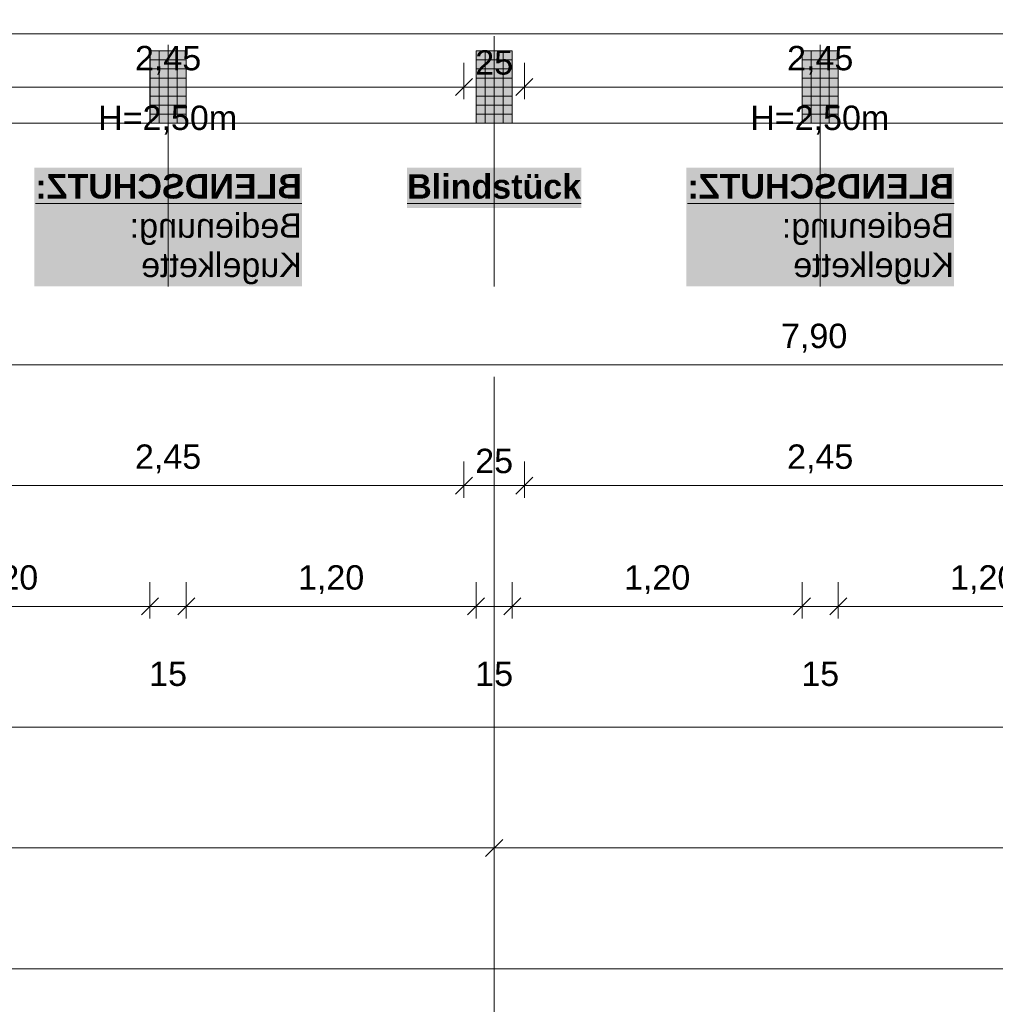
# Model space of a CAD drawing. Header units: metres. Extents: x -49 to 152, y -127 to 99.
# Tile 25 of 177: x -30.31 to -26.27, y -25.92 to -21.85. Entities that reach past the tile are written whole.
import ezdxf

# ---------------------------------------------------------------- set-up
doc = ezdxf.new("R2010")
doc.units = ezdxf.units.M
doc.header["$PDMODE"] = 1
doc.header["$PDSIZE"] = -2
doc.linetypes.add('Achsen 01', pattern=[5.291531, 3.175, -1.058062, 0.352704, -0.705764])
doc.linetypes.add('Raster 01', pattern=[2, 1, -1])
doc.layers.get('0').update_dxf_attribs({"lineweight": 25})
for name, color, linetype, lineweight, true_color in [('014_Fassadenarbeiten-000 Aufsicht Betonfertigteile', 7, 'Continuous', 9, 0xc0c0c0), ('AV1-Achsen', 1, 'Achsen 01', 18, 0xff0000), ('AV1-Raster', 7, 'Raster 01', 9, 0xa6a6a6)]:
    doc.layers.add(name, color=color, linetype=linetype, lineweight=lineweight, true_color=true_color)
for name, color, linetype, lineweight in [('014_Fassadenarbeiten-330 Betonfertigteile vertikal', 7, 'Continuous', 9), ('030_Sonnenschutzarbeiten-BLENDSCHUTZ', 7, 'Continuous', 5), ('030_Sonnenschutzarbeiten-BLENDSCHUTZ  Beschriftung', 7, 'Continuous', 5), ('_1.35m (3D)', 7, 'Continuous', 9), ('_GRU (2D)', 7, 'Continuous', 9), ('_OG 3 (2D)', 7, 'Continuous', 9), ('_OG 3 - DS (2D)', 7, 'Continuous', 9), ('Bemaßung-Bemaßung', 7, 'Continuous', 9)]:
    doc.layers.add(name, color=color, linetype=linetype, lineweight=lineweight)
doc.layers.get('0').freeze()
doc.styles.add('Arial', font='arial.ttf')
doc.styles.add('Arial (bold)', font='arialbd.ttf')
doc.dimstyles.new('COE 50', dxfattribs={"dimtxt": 100.872396, "dimasz": 0.001414, "dimexe": 0.001, "dimexo": 0.01, "dimgap": 0.001, "dimtad": 1, "dimdec": 3, "dimtxsty": 'Arial', "dimblk": 'VW_SLASH-3', "dimblk1": 'VW_SLASH-3', "dimblk2": 'VW_SLASH-3', "dimcen": 0, "dimadec": 3, "dimazin": 0, "dimtfac": 0.8, "dimtdec": 3, "dimtix": 1, "dimtmove": 0, "dimatfit": 0, "dimldrblk": 'VW_SLASH-2', "dimfxl": 0.002, "dimfxlon": 1, "dimfrac": 2, "dimtolj": 1, "dimarcsym": 0})
pattern_1 = [(-90, (0, 0), (0.0375, 0), [])]
pattern_2 = [(0, (0, 0), (2e-18, -0.0375), [])]

# ---------------------------------------------------------------- blocks, each defined once
blk = doc.blocks.new('Group-4')
at = {"layer": 'AV1-Raster'}
for p, q in [((-29.7, -22.95), (-29.7, 1.35)), ((-28.35, -22.95), (-28.35, 1.35)), ((-27, -22.95), (-27, 1.35))]:
    blk.add_line(p, q, dxfattribs=at)
blk = doc.blocks.new('1.35m (3D)')
at = {"layer": 'AV1-Raster', "color": 7}
blk.add_blockref('Group-4', (0, 0), dxfattribs=at)
blk = doc.blocks.new('Blendschutz Beschriftung')
at = {"layer": '030_Sonnenschutzarbeiten-BLENDSCHUTZ  Beschriftung', "color": 254, "linetype": 'Continuous', "transparency": 33554559}
blk.add_solid([(-0.554, -0.1644), (0.554, -0.1644), (-0.554, 0.3267), (0.554, 0.3267)], dxfattribs=at)
at = {"layer": '030_Sonnenschutzarbeiten-BLENDSCHUTZ  Beschriftung', "insert": (-0.554, 0.3002), "char_height": 0.100872, "attachment_point": 1, "line_spacing_factor": 0.967016, "style": 'Arial (bold)'}
blk.add_mtext('{\\LBLENDSCHUTZ:}{\\fArial|b0|i0|c0|p0;\\l\\PBedienung: \\PKugelkette }', dxfattribs=at)
blk = doc.blocks.new('VW_SLASH-3')
at = {"color": 0, "linetype": 'ByBlock', "lineweight": -2, "transparency": 16777216}
blk.add_line((0, 0), (-1, 0), dxfattribs=at)
at = {"color": 0, "linetype": 'Continuous', "lineweight": 15, "transparency": 16777216, "flags": 128}
blk.add_lwpolyline([(0.5, 0.5), (-0.5, -0.5)], dxfattribs=at)
blk = doc.blocks.new('*D72')
at = {"layer": '030_Sonnenschutzarbeiten-BLENDSCHUTZ', "color": 0, "lineweight": -2}
for p, q in [((-30.925, -22.025), (-30.925, -22.175)), ((-28.475, -22.025), (-28.475, -22.175)), ((-28.5457, -22.125), (-30.8543, -22.125))]:
    blk.add_line(p, q, dxfattribs=at)
at = {"layer": 'Defpoints', "color": 0}
for p in [(-30.925, -21.385), (-28.475, -21.385), (-30.925, -22.125)]:
    blk.add_point(p, dxfattribs=at)
at = {"layer": '030_Sonnenschutzarbeiten-BLENDSCHUTZ', "color": 0, "lineweight": -2, "xscale": 0.070693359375, "yscale": 0.070693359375, "zscale": 0.070693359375, "rotation": 180}
blk.add_blockref('VW_SLASH-3', (-30.925, -22.125), dxfattribs=at)
at = {"layer": '030_Sonnenschutzarbeiten-BLENDSCHUTZ', "color": 0, "lineweight": -2, "xscale": 0.070693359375, "yscale": 0.070693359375, "zscale": 0.070693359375}
blk.add_blockref('VW_SLASH-3', (-28.475, -22.125), dxfattribs=at)
at = {"layer": '030_Sonnenschutzarbeiten-BLENDSCHUTZ', "color": 0, "lineweight": 13, "insert": (-29.7, -22.0144), "char_height": 0.10087, "attachment_point": 5, "style": 'Arial'}
blk.add_mtext('\\A1;2,45', dxfattribs=at)
blk = doc.blocks.new('VW_SLASH-2')
at = {"color": 0, "linetype": 'ByBlock', "lineweight": -2, "transparency": 16777216}
blk.add_line((0, 0), (-1, 0), dxfattribs=at)
at = {"color": 0, "linetype": 'Continuous', "lineweight": 15, "transparency": 16777216, "flags": 128}
blk.add_lwpolyline([(0.5, 0.5), (-0.5, -0.5)], dxfattribs=at)
blk = doc.blocks.new('*D73')
at = {"layer": '030_Sonnenschutzarbeiten-BLENDSCHUTZ', "color": 0, "lineweight": -2}
for p, q in [((-28.225, -22.025), (-28.225, -22.175)), ((-25.775, -22.025), (-25.775, -22.175)), ((-25.8457, -22.125), (-28.1543, -22.125))]:
    blk.add_line(p, q, dxfattribs=at)
at = {"layer": 'Defpoints', "color": 0}
for p in [(-28.225, -21.385), (-25.775, -21.385), (-28.225, -22.125)]:
    blk.add_point(p, dxfattribs=at)
at = {"layer": '030_Sonnenschutzarbeiten-BLENDSCHUTZ', "color": 0, "lineweight": -2, "xscale": 0.070693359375, "yscale": 0.070693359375, "zscale": 0.070693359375, "rotation": 180}
blk.add_blockref('VW_SLASH-3', (-28.225, -22.125), dxfattribs=at)
at = {"layer": '030_Sonnenschutzarbeiten-BLENDSCHUTZ', "color": 0, "lineweight": -2, "xscale": 0.070693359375, "yscale": 0.070693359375, "zscale": 0.070693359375}
blk.add_blockref('VW_SLASH-3', (-25.775, -22.125), dxfattribs=at)
at = {"layer": '030_Sonnenschutzarbeiten-BLENDSCHUTZ', "color": 0, "lineweight": 13, "insert": (-27, -22.0144), "char_height": 0.10087, "attachment_point": 5, "style": 'Arial'}
blk.add_mtext('\\A1;2,45', dxfattribs=at)
blk = doc.blocks.new('*D85')
at = {"layer": '030_Sonnenschutzarbeiten-BLENDSCHUTZ', "color": 0, "lineweight": -2}
for p, q in [((-28.475, -22.025), (-28.475, -22.175)), ((-28.225, -22.025), (-28.225, -22.175)), ((-28.2957, -22.125), (-28.4043, -22.125))]:
    blk.add_line(p, q, dxfattribs=at)
at = {"layer": 'Defpoints', "color": 0}
for p in [(-28.475, -21.385), (-28.225, -21.385), (-28.475, -22.125)]:
    blk.add_point(p, dxfattribs=at)
at = {"layer": '030_Sonnenschutzarbeiten-BLENDSCHUTZ', "color": 0, "lineweight": -2, "xscale": 0.070693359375, "yscale": 0.070693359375, "zscale": 0.070693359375, "rotation": 180}
blk.add_blockref('VW_SLASH-3', (-28.475, -22.125), dxfattribs=at)
at = {"layer": '030_Sonnenschutzarbeiten-BLENDSCHUTZ', "color": 0, "lineweight": -2, "xscale": 0.070693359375, "yscale": 0.070693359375, "zscale": 0.070693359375}
blk.add_blockref('VW_SLASH-3', (-28.225, -22.125), dxfattribs=at)
at = {"layer": '030_Sonnenschutzarbeiten-BLENDSCHUTZ', "color": 0, "lineweight": 13, "insert": (-28.35, -22.0235), "char_height": 0.10087, "attachment_point": 5, "style": 'Arial'}
blk.add_mtext('\\A1;25', dxfattribs=at)
blk = doc.blocks.new('*D445')
at = {"layer": 'Bemaßung-Bemaßung', "color": 0, "lineweight": -2}
for p, q in [((-39.15, -25.675), (-39.15, -25.825)), ((0, -25.675), (0, -25.825)), ((-0.0707, -25.775), (-39.0793, -25.775))]:
    blk.add_line(p, q, dxfattribs=at)
at = {"layer": 'Defpoints', "color": 0}
for p in [(-39.15, -21.6), (0, -21.6), (-39.15, -25.775)]:
    blk.add_point(p, dxfattribs=at)
at = {"layer": 'Bemaßung-Bemaßung', "color": 0, "lineweight": -2, "xscale": 0.070693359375, "yscale": 0.070693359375, "zscale": 0.070693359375, "rotation": 180}
blk.add_blockref('VW_SLASH-3', (-39.15, -25.775), dxfattribs=at)
at = {"layer": 'Bemaßung-Bemaßung', "color": 0, "lineweight": -2, "xscale": 0.070693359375, "yscale": 0.070693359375, "zscale": 0.070693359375}
blk.add_blockref('VW_SLASH-3', (0, -25.775), dxfattribs=at)
at = {"layer": 'Bemaßung-Bemaßung', "color": 0, "insert": (-19.575, -25.6341), "char_height": 0.15131, "attachment_point": 5, "style": 'Arial'}
blk.add_mtext('\\A1;39,15', dxfattribs=at)
blk = doc.blocks.new('*D447')
at = {"layer": 'Bemaßung-Bemaßung', "color": 0, "lineweight": -2}
for p, q in [((-33.75, -25.175), (-33.75, -25.325)), ((-28.35, -25.175), (-28.35, -25.325)), ((-28.4207, -25.275), (-33.6793, -25.275))]:
    blk.add_line(p, q, dxfattribs=at)
at = {"layer": 'Defpoints', "color": 0}
for p in [(-33.75, -21.6), (-28.35, -21.6), (-33.75, -25.275)]:
    blk.add_point(p, dxfattribs=at)
at = {"layer": 'Bemaßung-Bemaßung', "color": 0, "lineweight": -2, "xscale": 0.070693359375, "yscale": 0.070693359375, "zscale": 0.070693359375, "rotation": 180}
blk.add_blockref('VW_SLASH-3', (-33.75, -25.275), dxfattribs=at)
at = {"layer": 'Bemaßung-Bemaßung', "color": 0, "lineweight": -2, "xscale": 0.070693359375, "yscale": 0.070693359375, "zscale": 0.070693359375}
blk.add_blockref('VW_SLASH-3', (-28.35, -25.275), dxfattribs=at)
at = {"layer": 'Bemaßung-Bemaßung', "color": 0, "insert": (-31.05, -25.1644), "char_height": 0.10087, "attachment_point": 5, "style": 'Arial'}
blk.add_mtext('\\A1;5,40', dxfattribs=at)
blk = doc.blocks.new('*D448')
at = {"layer": 'Bemaßung-Bemaßung', "color": 0, "lineweight": -2}
for p, q in [((-28.35, -25.175), (-28.35, -25.325)), ((-22.95, -25.175), (-22.95, -25.325)), ((-23.0207, -25.275), (-28.2793, -25.275))]:
    blk.add_line(p, q, dxfattribs=at)
at = {"layer": 'Defpoints', "color": 0}
for p in [(-28.35, -21.6), (-22.95, -21.6), (-28.35, -25.275)]:
    blk.add_point(p, dxfattribs=at)
at = {"layer": 'Bemaßung-Bemaßung', "color": 0, "lineweight": -2, "xscale": 0.070693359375, "yscale": 0.070693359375, "zscale": 0.070693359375, "rotation": 180}
blk.add_blockref('VW_SLASH-3', (-28.35, -25.275), dxfattribs=at)
at = {"layer": 'Bemaßung-Bemaßung', "color": 0, "lineweight": -2, "xscale": 0.070693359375, "yscale": 0.070693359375, "zscale": 0.070693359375}
blk.add_blockref('VW_SLASH-3', (-22.95, -25.275), dxfattribs=at)
at = {"layer": 'Bemaßung-Bemaßung', "color": 0, "insert": (-25.65, -25.1644), "char_height": 0.10087, "attachment_point": 5, "style": 'Arial'}
blk.add_mtext('\\A1;5,40', dxfattribs=at)
blk = doc.blocks.new('*D453')
at = {"layer": 'Bemaßung-Bemaßung', "color": 0, "lineweight": -2}
for p, q in [((-39.825, -24.675), (-39.825, -24.825)), ((0.675, -24.675), (0.675, -24.825)), ((0.6043, -24.775), (-39.7543, -24.775))]:
    blk.add_line(p, q, dxfattribs=at)
at = {"layer": 'Defpoints', "color": 0}
for p in [(-39.825, -22.275), (0.675, -22.275), (-39.825, -24.775)]:
    blk.add_point(p, dxfattribs=at)
at = {"layer": 'Bemaßung-Bemaßung', "color": 0, "lineweight": -2, "xscale": 0.070693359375, "yscale": 0.070693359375, "zscale": 0.070693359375, "rotation": 180}
blk.add_blockref('VW_SLASH-3', (-39.825, -24.775), dxfattribs=at)
at = {"layer": 'Bemaßung-Bemaßung', "color": 0, "lineweight": -2, "xscale": 0.070693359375, "yscale": 0.070693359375, "zscale": 0.070693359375}
blk.add_blockref('VW_SLASH-3', (0.675, -24.775), dxfattribs=at)
at = {"layer": 'Bemaßung-Bemaßung', "color": 0, "insert": (-19.575, -24.6644), "char_height": 0.10087, "attachment_point": 5, "style": 'Arial'}
blk.add_mtext('\\A1;40,50', dxfattribs=at)
blk = doc.blocks.new('*D495')
at = {"layer": 'Bemaßung-Bemaßung', "color": 0, "linetype": 'Continuous', "lineweight": -2}
for p, q in [((-26.925, -24.175), (-26.925, -24.325)), ((-25.725, -24.175), (-25.725, -24.325)), ((-26.8543, -24.275), (-25.7957, -24.275))]:
    blk.add_line(p, q, dxfattribs=at)
at = {"layer": 'Defpoints', "color": 0}
for p in [(-26.925, -22.275), (-25.725, -22.275), (-25.725, -24.275)]:
    blk.add_point(p, dxfattribs=at)
at = {"layer": 'Bemaßung-Bemaßung', "color": 0, "lineweight": -2, "xscale": 0.070693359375, "yscale": 0.070693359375, "zscale": 0.070693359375, "rotation": 180}
blk.add_blockref('VW_SLASH-3', (-26.925, -24.275), dxfattribs=at)
at = {"layer": 'Bemaßung-Bemaßung', "color": 0, "lineweight": -2, "xscale": 0.070693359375, "yscale": 0.070693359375, "zscale": 0.070693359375}
blk.add_blockref('VW_SLASH-3', (-25.725, -24.275), dxfattribs=at)
at = {"layer": 'Bemaßung-Bemaßung', "color": 0, "insert": (-26.325, -24.1644), "char_height": 0.10087, "attachment_point": 5, "style": 'Arial'}
blk.add_mtext('\\A1;1,20', dxfattribs=at)
blk = doc.blocks.new('*D496')
at = {"layer": 'Bemaßung-Bemaßung', "color": 0, "linetype": 'Continuous', "lineweight": -2}
for p, q in [((-27.075, -24.175), (-27.075, -24.325)), ((-26.925, -24.175), (-26.925, -24.325)), ((-27.1457, -24.275), (-27.2164, -24.275)), ((-27.075, -24.275), (-26.925, -24.275)), ((-26.8543, -24.275), (-26.7836, -24.275))]:
    blk.add_line(p, q, dxfattribs=at)
at = {"layer": 'Defpoints', "color": 0}
for p in [(-27.075, -22.275), (-26.925, -22.275), (-26.925, -24.275)]:
    blk.add_point(p, dxfattribs=at)
at = {"layer": 'Bemaßung-Bemaßung', "color": 0, "lineweight": -2, "xscale": 0.070693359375, "yscale": 0.070693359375, "zscale": 0.070693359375}
blk.add_blockref('VW_SLASH-3', (-27.075, -24.275), dxfattribs=at)
at = {"layer": 'Bemaßung-Bemaßung', "color": 0, "lineweight": -2, "xscale": 0.070693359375, "yscale": 0.070693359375, "zscale": 0.070693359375, "rotation": 180}
blk.add_blockref('VW_SLASH-3', (-26.925, -24.275), dxfattribs=at)
at = {"layer": 'Bemaßung-Bemaßung', "color": 0, "insert": (-27, -24.5545), "char_height": 0.10087, "attachment_point": 5, "style": 'Arial'}
blk.add_mtext('\\A1;15', dxfattribs=at)
blk = doc.blocks.new('*D497')
at = {"layer": 'Bemaßung-Bemaßung', "color": 0, "linetype": 'Continuous', "lineweight": -2}
for p, q in [((-28.275, -24.175), (-28.275, -24.325)), ((-27.075, -24.175), (-27.075, -24.325)), ((-28.2043, -24.275), (-27.1457, -24.275))]:
    blk.add_line(p, q, dxfattribs=at)
at = {"layer": 'Defpoints', "color": 0}
for p in [(-28.275, -22.275), (-27.075, -22.275), (-27.075, -24.275)]:
    blk.add_point(p, dxfattribs=at)
at = {"layer": 'Bemaßung-Bemaßung', "color": 0, "lineweight": -2, "xscale": 0.070693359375, "yscale": 0.070693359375, "zscale": 0.070693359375, "rotation": 180}
blk.add_blockref('VW_SLASH-3', (-28.275, -24.275), dxfattribs=at)
at = {"layer": 'Bemaßung-Bemaßung', "color": 0, "lineweight": -2, "xscale": 0.070693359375, "yscale": 0.070693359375, "zscale": 0.070693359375}
blk.add_blockref('VW_SLASH-3', (-27.075, -24.275), dxfattribs=at)
at = {"layer": 'Bemaßung-Bemaßung', "color": 0, "insert": (-27.675, -24.1644), "char_height": 0.10087, "attachment_point": 5, "style": 'Arial'}
blk.add_mtext('\\A1;1,20', dxfattribs=at)
blk = doc.blocks.new('*D498')
at = {"layer": 'Bemaßung-Bemaßung', "color": 0, "linetype": 'Continuous', "lineweight": -2}
for p, q in [((-28.425, -24.175), (-28.425, -24.325)), ((-28.275, -24.175), (-28.275, -24.325)), ((-28.4957, -24.275), (-28.5664, -24.275)), ((-28.425, -24.275), (-28.275, -24.275)), ((-28.2043, -24.275), (-28.1336, -24.275))]:
    blk.add_line(p, q, dxfattribs=at)
at = {"layer": 'Defpoints', "color": 0}
for p in [(-28.425, -22.275), (-28.275, -22.275), (-28.275, -24.275)]:
    blk.add_point(p, dxfattribs=at)
at = {"layer": 'Bemaßung-Bemaßung', "color": 0, "lineweight": -2, "xscale": 0.070693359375, "yscale": 0.070693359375, "zscale": 0.070693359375}
blk.add_blockref('VW_SLASH-3', (-28.425, -24.275), dxfattribs=at)
at = {"layer": 'Bemaßung-Bemaßung', "color": 0, "lineweight": -2, "xscale": 0.070693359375, "yscale": 0.070693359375, "zscale": 0.070693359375, "rotation": 180}
blk.add_blockref('VW_SLASH-3', (-28.275, -24.275), dxfattribs=at)
at = {"layer": 'Bemaßung-Bemaßung', "color": 0, "insert": (-28.35, -24.5545), "char_height": 0.10087, "attachment_point": 5, "style": 'Arial'}
blk.add_mtext('\\A1;15', dxfattribs=at)
blk = doc.blocks.new('*D499')
at = {"layer": 'Bemaßung-Bemaßung', "color": 0, "linetype": 'Continuous', "lineweight": -2}
for p, q in [((-29.625, -24.175), (-29.625, -24.325)), ((-28.425, -24.175), (-28.425, -24.325)), ((-29.5543, -24.275), (-28.4957, -24.275))]:
    blk.add_line(p, q, dxfattribs=at)
at = {"layer": 'Defpoints', "color": 0}
for p in [(-29.625, -22.275), (-28.425, -22.275), (-28.425, -24.275)]:
    blk.add_point(p, dxfattribs=at)
at = {"layer": 'Bemaßung-Bemaßung', "color": 0, "lineweight": -2, "xscale": 0.070693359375, "yscale": 0.070693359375, "zscale": 0.070693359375, "rotation": 180}
blk.add_blockref('VW_SLASH-3', (-29.625, -24.275), dxfattribs=at)
at = {"layer": 'Bemaßung-Bemaßung', "color": 0, "lineweight": -2, "xscale": 0.070693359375, "yscale": 0.070693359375, "zscale": 0.070693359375}
blk.add_blockref('VW_SLASH-3', (-28.425, -24.275), dxfattribs=at)
at = {"layer": 'Bemaßung-Bemaßung', "color": 0, "insert": (-29.025, -24.1644), "char_height": 0.10087, "attachment_point": 5, "style": 'Arial'}
blk.add_mtext('\\A1;1,20', dxfattribs=at)
blk = doc.blocks.new('*D500')
at = {"layer": 'Bemaßung-Bemaßung', "color": 0, "linetype": 'Continuous', "lineweight": -2}
for p, q in [((-29.775, -24.175), (-29.775, -24.325)), ((-29.625, -24.175), (-29.625, -24.325)), ((-29.8457, -24.275), (-29.9164, -24.275)), ((-29.775, -24.275), (-29.625, -24.275)), ((-29.5543, -24.275), (-29.4836, -24.275))]:
    blk.add_line(p, q, dxfattribs=at)
at = {"layer": 'Defpoints', "color": 0}
for p in [(-29.775, -22.275), (-29.625, -22.275), (-29.625, -24.275)]:
    blk.add_point(p, dxfattribs=at)
at = {"layer": 'Bemaßung-Bemaßung', "color": 0, "lineweight": -2, "xscale": 0.070693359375, "yscale": 0.070693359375, "zscale": 0.070693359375}
blk.add_blockref('VW_SLASH-3', (-29.775, -24.275), dxfattribs=at)
at = {"layer": 'Bemaßung-Bemaßung', "color": 0, "lineweight": -2, "xscale": 0.070693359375, "yscale": 0.070693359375, "zscale": 0.070693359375, "rotation": 180}
blk.add_blockref('VW_SLASH-3', (-29.625, -24.275), dxfattribs=at)
at = {"layer": 'Bemaßung-Bemaßung', "color": 0, "insert": (-29.7, -24.5545), "char_height": 0.10087, "attachment_point": 5, "style": 'Arial'}
blk.add_mtext('\\A1;15', dxfattribs=at)
blk = doc.blocks.new('*D501')
at = {"layer": 'Bemaßung-Bemaßung', "color": 0, "linetype": 'Continuous', "lineweight": -2}
for p, q in [((-30.975, -24.175), (-30.975, -24.325)), ((-29.775, -24.175), (-29.775, -24.325)), ((-30.9043, -24.275), (-29.8457, -24.275))]:
    blk.add_line(p, q, dxfattribs=at)
at = {"layer": 'Defpoints', "color": 0}
for p in [(-30.975, -22.275), (-29.775, -22.275), (-29.775, -24.275)]:
    blk.add_point(p, dxfattribs=at)
at = {"layer": 'Bemaßung-Bemaßung', "color": 0, "lineweight": -2, "xscale": 0.070693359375, "yscale": 0.070693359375, "zscale": 0.070693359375, "rotation": 180}
blk.add_blockref('VW_SLASH-3', (-30.975, -24.275), dxfattribs=at)
at = {"layer": 'Bemaßung-Bemaßung', "color": 0, "lineweight": -2, "xscale": 0.070693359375, "yscale": 0.070693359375, "zscale": 0.070693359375}
blk.add_blockref('VW_SLASH-3', (-29.775, -24.275), dxfattribs=at)
at = {"layer": 'Bemaßung-Bemaßung', "color": 0, "insert": (-30.375, -24.1644), "char_height": 0.10087, "attachment_point": 5, "style": 'Arial'}
blk.add_mtext('\\A1;1,20', dxfattribs=at)
blk = doc.blocks.new('*D524')
at = {"layer": 'Bemaßung-Bemaßung', "color": 0, "lineweight": -2}
for p, q in [((-30.925, -23.675), (-30.925, -23.825)), ((-28.475, -23.675), (-28.475, -23.825)), ((-28.5457, -23.775), (-30.8543, -23.775))]:
    blk.add_line(p, q, dxfattribs=at)
at = {"layer": 'Defpoints', "color": 0}
for p in [(-30.925, -21.475), (-28.475, -21.475), (-30.925, -23.775)]:
    blk.add_point(p, dxfattribs=at)
at = {"layer": 'Bemaßung-Bemaßung', "color": 0, "lineweight": -2, "xscale": 0.070693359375, "yscale": 0.070693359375, "zscale": 0.070693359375, "rotation": 180}
blk.add_blockref('VW_SLASH-3', (-30.925, -23.775), dxfattribs=at)
at = {"layer": 'Bemaßung-Bemaßung', "color": 0, "lineweight": -2, "xscale": 0.070693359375, "yscale": 0.070693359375, "zscale": 0.070693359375}
blk.add_blockref('VW_SLASH-3', (-28.475, -23.775), dxfattribs=at)
at = {"layer": 'Bemaßung-Bemaßung', "color": 0, "insert": (-29.7, -23.6644), "char_height": 0.10087, "attachment_point": 5, "style": 'Arial'}
blk.add_mtext('\\A1;2,45', dxfattribs=at)
blk = doc.blocks.new('*D525')
at = {"layer": 'Bemaßung-Bemaßung', "color": 0, "lineweight": -2}
for p, q in [((-28.475, -23.675), (-28.475, -23.825)), ((-28.225, -23.675), (-28.225, -23.825)), ((-28.2957, -23.775), (-28.4043, -23.775))]:
    blk.add_line(p, q, dxfattribs=at)
at = {"layer": 'Defpoints', "color": 0}
for p in [(-28.475, -21.475), (-28.225, -21.475), (-28.475, -23.775)]:
    blk.add_point(p, dxfattribs=at)
at = {"layer": 'Bemaßung-Bemaßung', "color": 0, "lineweight": -2, "xscale": 0.070693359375, "yscale": 0.070693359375, "zscale": 0.070693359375, "rotation": 180}
blk.add_blockref('VW_SLASH-3', (-28.475, -23.775), dxfattribs=at)
at = {"layer": 'Bemaßung-Bemaßung', "color": 0, "lineweight": -2, "xscale": 0.070693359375, "yscale": 0.070693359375, "zscale": 0.070693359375}
blk.add_blockref('VW_SLASH-3', (-28.225, -23.775), dxfattribs=at)
at = {"layer": 'Bemaßung-Bemaßung', "color": 0, "insert": (-28.35, -23.6735), "char_height": 0.10087, "attachment_point": 5, "style": 'Arial'}
blk.add_mtext('\\A1;25', dxfattribs=at)
blk = doc.blocks.new('*D526')
at = {"layer": 'Bemaßung-Bemaßung', "color": 0, "lineweight": -2}
for p, q in [((-28.225, -23.675), (-28.225, -23.825)), ((-25.775, -23.675), (-25.775, -23.825)), ((-25.8457, -23.775), (-28.1543, -23.775))]:
    blk.add_line(p, q, dxfattribs=at)
at = {"layer": 'Defpoints', "color": 0}
for p in [(-28.225, -21.475), (-25.775, -21.475), (-28.225, -23.775)]:
    blk.add_point(p, dxfattribs=at)
at = {"layer": 'Bemaßung-Bemaßung', "color": 0, "lineweight": -2, "xscale": 0.070693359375, "yscale": 0.070693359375, "zscale": 0.070693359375, "rotation": 180}
blk.add_blockref('VW_SLASH-3', (-28.225, -23.775), dxfattribs=at)
at = {"layer": 'Bemaßung-Bemaßung', "color": 0, "lineweight": -2, "xscale": 0.070693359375, "yscale": 0.070693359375, "zscale": 0.070693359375}
blk.add_blockref('VW_SLASH-3', (-25.775, -23.775), dxfattribs=at)
at = {"layer": 'Bemaßung-Bemaßung', "color": 0, "insert": (-27, -23.6644), "char_height": 0.10087, "attachment_point": 5, "style": 'Arial'}
blk.add_mtext('\\A1;2,45', dxfattribs=at)
blk = doc.blocks.new('*D735')
at = {"layer": 'Bemaßung-Bemaßung', "color": 0, "linetype": 'Continuous', "lineweight": -2}
for p, q in [((-30.975, -23.175), (-30.975, -23.325)), ((-23.075, -23.175), (-23.075, -23.325)), ((-23.1457, -23.275), (-30.9043, -23.275))]:
    blk.add_line(p, q, dxfattribs=at)
at = {"layer": 'Defpoints', "color": 0}
for p in [(-30.975, -21.475), (-23.075, -21.475), (-30.975, -23.275)]:
    blk.add_point(p, dxfattribs=at)
at = {"layer": 'Bemaßung-Bemaßung', "color": 0, "lineweight": -2, "xscale": 0.070693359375, "yscale": 0.070693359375, "zscale": 0.070693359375, "rotation": 180}
blk.add_blockref('VW_SLASH-3', (-30.975, -23.275), dxfattribs=at)
at = {"layer": 'Bemaßung-Bemaßung', "color": 0, "lineweight": -2, "xscale": 0.070693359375, "yscale": 0.070693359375, "zscale": 0.070693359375}
blk.add_blockref('VW_SLASH-3', (-23.075, -23.275), dxfattribs=at)
at = {"layer": 'Bemaßung-Bemaßung', "color": 0, "insert": (-27.025, -23.1644), "char_height": 0.10087, "attachment_point": 5, "style": 'Arial'}
blk.add_mtext('\\A1;7,90', dxfattribs=at)
blk = doc.blocks.new('Group-876')
at = {"layer": 'AV1-Achsen'}
blk.add_line((-28.35, -26.5), (-28.35, 4.9), dxfattribs=at)
blk = doc.blocks.new('GRU (2D)')
at = {"layer": 'AV1-Achsen', "color": 7}
blk.add_blockref('Group-876', (0, 0), dxfattribs=at)
blk = doc.blocks.new('OG 3 - DS (2D)')
at = {"layer": '030_Sonnenschutzarbeiten-BLENDSCHUTZ', "color": 30, "transparency": 33554610}
blk.add_solid([(-28.7111, -22.6254), (-27.9889, -22.6254), (-28.7111, -22.4589), (-27.9889, -22.4589)], dxfattribs=at)
blk.add_solid([(-28.7111, -22.6254), (-27.9889, -22.6254), (-28.7111, -22.4589), (-27.9889, -22.4589)], dxfattribs=at)
at = {"layer": '030_Sonnenschutzarbeiten-BLENDSCHUTZ  Beschriftung', "color": 7, "xscale": -1}
for p in [(-29.7, -22.7856), (-27, -22.7856)]:
    blk.add_blockref('Blendschutz Beschriftung', p, dxfattribs=at)
at = {"layer": '030_Sonnenschutzarbeiten-BLENDSCHUTZ', "color": 7, "char_height": 0.10087, "attachment_point": 1, "line_spacing_factor": 0.969122, "style": 'Arial'}
for insert in [(-29.9897, -22.2018), (-27.2897, -22.2018)]:
    blk.add_mtext('H=2,50m', dxfattribs=dict(at, insert=insert))
at = {"layer": '030_Sonnenschutzarbeiten-BLENDSCHUTZ', "color": 7, "insert": (-28.35, -22.4858), "char_height": 0.100872, "width": 0.722129, "attachment_point": 2, "line_spacing_factor": 0.969122, "style": 'Arial (bold)'}
blk.add_mtext('{\\LB}{\\Llindstück }', dxfattribs=at)
at = {"layer": '030_Sonnenschutzarbeiten-BLENDSCHUTZ', "color": 7, "lineweight": 13}
for base, p1, p2, picture, middle in [((-30.925, -22.125), (-28.475, -21.385), (-30.925, -21.385), '*D72', (-29.7, -22.0144)), ((-28.225, -22.125), (-25.775, -21.385), (-28.225, -21.385), '*D73', (-27, -22.0144))]:
    dim = blk.add_linear_dim(base=base, p1=p1, p2=p2, text='2,45', dimstyle='COE 50', override={"dimtxt": 0.100872, "dimasz": 0.070693, "dimexe": 0.05, "dimgap": 0.05, "dimpost": '<>', "dimtxsty": 'Arial', "dimtmove": 2, "dimfxl": 0.1}, dxfattribs=at)
    dim.commit()
    dim.dimension.update_dxf_attribs({"geometry": picture, "text_midpoint": middle})
at = {"layer": '030_Sonnenschutzarbeiten-BLENDSCHUTZ', "color": 251, "lineweight": 13}
dim = blk.add_linear_dim(base=(-28.475, -22.125), p1=(-28.225, -21.385), p2=(-28.475, -21.385), text='25', dimstyle='COE 50', override={"dimtxt": 0.100872, "dimasz": 0.070693, "dimexe": 0.05, "dimgap": 0.05, "dimpost": '<>', "dimtxsty": 'Arial', "dimtmove": 2, "dimfxl": 0.1}, dxfattribs=at)
dim.commit()
dim.dimension.update_dxf_attribs({"geometry": '*D85', "text_midpoint": (-28.35, -22.0235)})
blk = doc.blocks.new('OG 3 (2D)')
at = {"layer": '014_Fassadenarbeiten-330 Betonfertigteile vertikal', "linetype": 'Continuous', "lineweight": 0}
for points in [[(-29.625, -21.975), (-29.775, -21.975), (-29.775, -22.275), (-29.625, -22.275)], [(-28.275, -21.975), (-28.425, -21.975), (-28.425, -22.275), (-28.275, -22.275)], [(-26.925, -21.975), (-27.075, -21.975), (-27.075, -22.275), (-26.925, -22.275)]]:
    blk.add_hatch(color=9, dxfattribs=at).paths.add_polyline_path(points)
at = {"layer": '014_Fassadenarbeiten-330 Betonfertigteile vertikal', "linetype": 'Continuous', "lineweight": 9}
h = blk.add_hatch(dxfattribs=at)
h.set_pattern_fill('Stahlbetonfertigteil-1', color=8, style=0, pattern_type=2)
h.set_pattern_definition(pattern_1)
h.paths.add_polyline_path([(-29.625, -21.975), (-29.775, -21.975), (-29.775, -22.275), (-29.625, -22.275)])
at = {"layer": '014_Fassadenarbeiten-330 Betonfertigteile vertikal', "linetype": 'Continuous', "lineweight": 13}
h = blk.add_hatch(dxfattribs=at)
h.set_pattern_fill('Stahlbetonfertigteil', color=8, style=0, pattern_type=2)
h.set_pattern_definition(pattern_2)
h.paths.add_polyline_path([(-29.625, -21.975), (-29.775, -21.975), (-29.775, -22.275), (-29.625, -22.275)])
at = {"layer": '014_Fassadenarbeiten-330 Betonfertigteile vertikal', "linetype": 'Continuous', "lineweight": 9}
h = blk.add_hatch(dxfattribs=at)
h.set_pattern_fill('Stahlbetonfertigteil-1', color=8, style=0, pattern_type=2)
h.set_pattern_definition(pattern_1)
h.paths.add_polyline_path([(-28.275, -21.975), (-28.425, -21.975), (-28.425, -22.275), (-28.275, -22.275)])
at = {"layer": '014_Fassadenarbeiten-330 Betonfertigteile vertikal', "linetype": 'Continuous', "lineweight": 13}
h = blk.add_hatch(dxfattribs=at)
h.set_pattern_fill('Stahlbetonfertigteil', color=8, style=0, pattern_type=2)
h.set_pattern_definition(pattern_2)
h.paths.add_polyline_path([(-28.275, -21.975), (-28.425, -21.975), (-28.425, -22.275), (-28.275, -22.275)])
at = {"layer": '014_Fassadenarbeiten-330 Betonfertigteile vertikal', "linetype": 'Continuous', "lineweight": 9}
h = blk.add_hatch(dxfattribs=at)
h.set_pattern_fill('Stahlbetonfertigteil-1', color=8, style=0, pattern_type=2)
h.set_pattern_definition(pattern_1)
h.paths.add_polyline_path([(-26.925, -21.975), (-27.075, -21.975), (-27.075, -22.275), (-26.925, -22.275)])
at = {"layer": '014_Fassadenarbeiten-330 Betonfertigteile vertikal', "linetype": 'Continuous', "lineweight": 13}
h = blk.add_hatch(dxfattribs=at)
h.set_pattern_fill('Stahlbetonfertigteil', color=8, style=0, pattern_type=2)
h.set_pattern_definition(pattern_2)
h.paths.add_polyline_path([(-26.925, -21.975), (-27.075, -21.975), (-27.075, -22.275), (-26.925, -22.275)])
at = {"layer": '014_Fassadenarbeiten-000 Aufsicht Betonfertigteile', "flags": 128}
blk.add_lwpolyline([(-39.455, -21.905), (0.305, -21.905), (0.675, -22.275), (-39.825, -22.275)], close=True, dxfattribs=at)
at = {"layer": '014_Fassadenarbeiten-330 Betonfertigteile vertikal', "flags": 128}
for points in [[(-29.625, -21.975), (-29.775, -21.975), (-29.775, -22.275), (-29.625, -22.275)], [(-28.275, -21.975), (-28.425, -21.975), (-28.425, -22.275), (-28.275, -22.275)], [(-26.925, -21.975), (-27.075, -21.975), (-27.075, -22.275), (-26.925, -22.275)]]:
    blk.add_lwpolyline(points, close=True, dxfattribs=at)
at = {"layer": 'Bemaßung-Bemaßung', "linetype": 'Continuous'}
for base, p1, p2, text, override, picture, middle in [((-30.975, -23.275), (-23.075, -21.475), (-30.975, -21.475), '7,90', {"dimtxt": 0.100872, "dimasz": 0.070693, "dimexe": 0.05, "dimgap": 0.05, "dimpost": '<>', "dimtxsty": 'Arial', "dimtmove": 2, "dimfxl": 0.1}, '*D735', (-27.025, -23.1644)), ((-29.775, -24.275), (-30.975, -22.275), (-29.775, -22.275), '1,20', {"dimtxt": 0.100872, "dimasz": 0.070693, "dimexe": 0.05, "dimgap": 0.05, "dimpost": '<>', "dimtxsty": 'Arial', "dimtmove": 2, "dimfxl": 0.1}, '*D501', (-30.375, -24.1644)), ((-29.625, -24.275), (-29.775, -22.275), (-29.625, -22.275), '15', {"dimtxt": 0.100872, "dimasz": 0.070693, "dimexe": 0.05, "dimgap": 0.05, "dimpost": '<>', "dimtxsty": 'Arial', "dimtix": 0, "dimtmove": 2, "dimfxl": 0.1}, '*D500', (-29.7, -24.5545)), ((-28.425, -24.275), (-29.625, -22.275), (-28.425, -22.275), '1,20', {"dimtxt": 0.100872, "dimasz": 0.070693, "dimexe": 0.05, "dimgap": 0.05, "dimpost": '<>', "dimtxsty": 'Arial', "dimtmove": 2, "dimfxl": 0.1}, '*D499', (-29.025, -24.1644)), ((-28.275, -24.275), (-28.425, -22.275), (-28.275, -22.275), '15', {"dimtxt": 0.100872, "dimasz": 0.070693, "dimexe": 0.05, "dimgap": 0.05, "dimpost": '<>', "dimtxsty": 'Arial', "dimtix": 0, "dimtmove": 2, "dimfxl": 0.1}, '*D498', (-28.35, -24.5545)), ((-27.075, -24.275), (-28.275, -22.275), (-27.075, -22.275), '1,20', {"dimtxt": 0.100872, "dimasz": 0.070693, "dimexe": 0.05, "dimgap": 0.05, "dimpost": '<>', "dimtxsty": 'Arial', "dimtmove": 2, "dimfxl": 0.1}, '*D497', (-27.675, -24.1644)), ((-26.925, -24.275), (-27.075, -22.275), (-26.925, -22.275), '15', {"dimtxt": 0.100872, "dimasz": 0.070693, "dimexe": 0.05, "dimgap": 0.05, "dimpost": '<>', "dimtxsty": 'Arial', "dimtix": 0, "dimtmove": 2, "dimfxl": 0.1}, '*D496', (-27, -24.5545)), ((-25.725, -24.275), (-26.925, -22.275), (-25.725, -22.275), '1,20', {"dimtxt": 0.100872, "dimasz": 0.070693, "dimexe": 0.05, "dimgap": 0.05, "dimpost": '<>', "dimtxsty": 'Arial', "dimtmove": 2, "dimfxl": 0.1}, '*D495', (-26.325, -24.1644))]:
    dim = blk.add_linear_dim(base=base, p1=p1, p2=p2, text=text, dimstyle='COE 50', override=override, dxfattribs=at)
    dim.commit()
    dim.dimension.update_dxf_attribs({"geometry": picture, "text_midpoint": middle})
at = {"layer": 'Bemaßung-Bemaßung'}
for base, p1, p2, text, picture, middle in [((-30.925, -23.775), (-28.475, -21.475), (-30.925, -21.475), '2,45', '*D524', (-29.7, -23.6644)), ((-28.475, -23.775), (-28.225, -21.475), (-28.475, -21.475), '25', '*D525', (-28.35, -23.6735)), ((-28.225, -23.775), (-25.775, -21.475), (-28.225, -21.475), '2,45', '*D526', (-27, -23.6644)), ((-39.825, -24.775), (0.675, -22.275), (-39.825, -22.275), '40,50', '*D453', (-19.575, -24.6644))]:
    dim = blk.add_linear_dim(base=base, p1=p1, p2=p2, text=text, dimstyle='COE 50', override={"dimtxt": 0.100872, "dimasz": 0.070693, "dimexe": 0.05, "dimgap": 0.05, "dimpost": '<>', "dimtxsty": 'Arial', "dimtmove": 2, "dimfxl": 0.1}, dxfattribs=at)
    dim.commit()
    dim.dimension.update_dxf_attribs({"geometry": picture, "text_midpoint": middle})
at = {"layer": 'Bemaßung-Bemaßung', "color": 1}
for base, p1, p2, text, override, picture, middle in [((-39.15, -25.775), (0, -21.6), (-39.15, -21.6), '39,15', {"dimtxt": 0.151309, "dimasz": 0.070693, "dimexe": 0.05, "dimgap": 0.05, "dimpost": '<>', "dimtxsty": 'Arial', "dimtmove": 2, "dimfxl": 0.1}, '*D445', (-19.575, -25.6341)), ((-33.75, -25.275), (-28.35, -21.6), (-33.75, -21.6), '5,40', {"dimtxt": 0.100872, "dimasz": 0.070693, "dimexe": 0.05, "dimgap": 0.05, "dimpost": '<>', "dimtxsty": 'Arial', "dimtmove": 2, "dimfxl": 0.1}, '*D447', (-31.05, -25.1644)), ((-28.35, -25.275), (-22.95, -21.6), (-28.35, -21.6), '5,40', {"dimtxt": 0.100872, "dimasz": 0.070693, "dimexe": 0.05, "dimgap": 0.05, "dimpost": '<>', "dimtxsty": 'Arial', "dimtmove": 2, "dimfxl": 0.1}, '*D448', (-25.65, -25.1644))]:
    dim = blk.add_linear_dim(base=base, p1=p1, p2=p2, text=text, dimstyle='COE 50', override=override, dxfattribs=at)
    dim.commit()
    dim.dimension.update_dxf_attribs({"geometry": picture, "text_midpoint": middle})

msp = doc.modelspace()

# ---------------------------------------------------------------- block references
at = {"layer": '_1.35m (3D)'}
msp.add_blockref('1.35m (3D)', (0, 0), dxfattribs=at)

# ---------------------------------------------------------------- next in the draw order: block references
at = {"layer": '_OG 3 - DS (2D)'}
msp.add_blockref('OG 3 - DS (2D)', (0, 0), dxfattribs=at)

# ---------------------------------------------------------------- next in the draw order: block references
at = {"layer": '_OG 3 (2D)'}
msp.add_blockref('OG 3 (2D)', (0, 0), dxfattribs=at)

# ---------------------------------------------------------------- next in the draw order: block references
at = {"layer": '_GRU (2D)'}
msp.add_blockref('GRU (2D)', (0, 0), dxfattribs=at)

doc.saveas('drawing.dxf')
